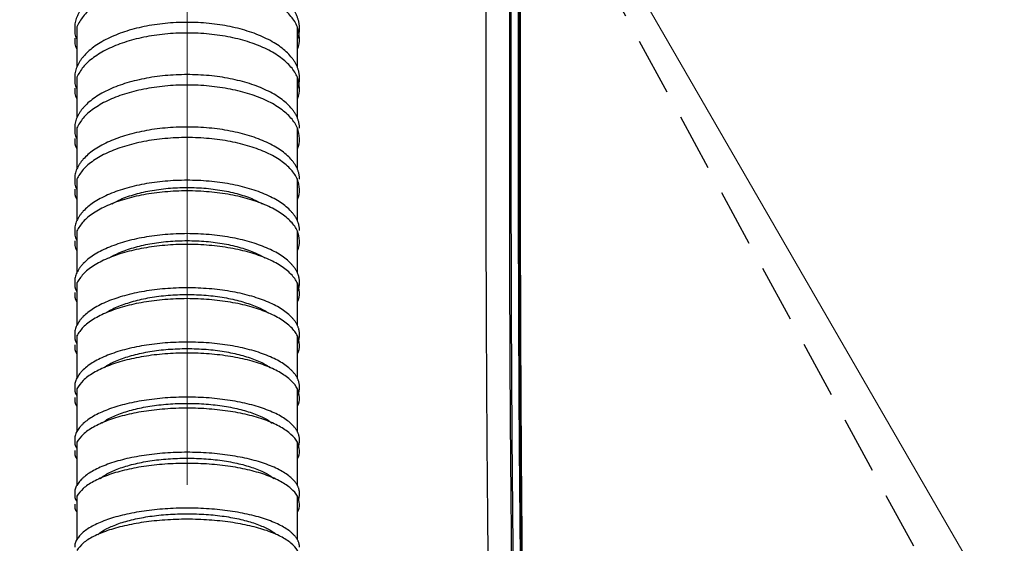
# Model space of a CAD drawing. Header units: millimetres. Extents: x 559 to 1365, y 424 to 1103.
# Tile 70 of 85: x 1161 to 1183, y 978 to 989. Entities that reach past the tile are written whole.
import ezdxf

# ---------------------------------------------------------------- set-up
doc = ezdxf.new("R2010")
doc.units = ezdxf.units.MM
for name, pattern in [('ACISOTGL', [3, 2, -1]), ('CENTERX2', [20.32, 12.7, -2.54, 2.54, -2.54]), ('HIDDEN', [1.905, 1.27, -0.635])]:
    doc.linetypes.add(name, pattern=pattern)
doc.layers.add('虚线层', color=7, linetype='HIDDEN', lineweight=25)

msp = doc.modelspace()

# ---------------------------------------------------------------- linework, layer by layer
at = {"color": 7, "linetype": 'CENTERX2', "lineweight": 18}
msp.add_line((1164.7511, 1072.808), (1164.7511, 915.1091), dxfattribs=at)
at = {"color": 7, "linetype": 'Continuous', "lineweight": 18}
msp.add_line((1164.7511, 1007.0564), (1204.6937, 937.8738), dxfattribs=at)
at = {"color": 7, "linetype": 'HIDDEN', "lineweight": 25}
msp.add_line((1164.7511, 1007.0564), (1190.2094, 960.1679), dxfattribs=at)
at = {"color": 7, "linetype": 'Continuous', "lineweight": 25}
for p, q in [((1162.3134, 988.969), (1162.3134, 988.6812)), ((1162.3134, 988.9557), (1162.3134, 988.0681)), ((1167.1887, 988.0681), (1167.1887, 988.9557)), ((1162.3134, 987.8564), (1162.3134, 987.5867)), ((1162.3134, 987.8437), (1162.3134, 986.9472)), ((1167.1887, 986.9472), (1167.1887, 987.8437)), ((1162.3134, 986.734), (1162.3134, 986.4824)), ((1162.3134, 986.7219), (1162.3134, 985.8166)), ((1167.1887, 985.8166), (1167.1887, 986.7219)), ((1162.3134, 985.6007), (1162.3134, 985.3659)), ((1162.3134, 985.5892), (1162.3134, 984.6741)), ((1167.1887, 984.6741), (1167.1887, 985.5892)), ((1162.3134, 984.4554), (1162.3134, 984.2403)), ((1162.3134, 984.4446), (1162.3134, 983.5227)), ((1167.1887, 983.5227), (1167.1887, 984.4446)), ((1162.3134, 983.3015), (1162.3134, 983.1032)), ((1162.3134, 983.2912), (1162.3134, 982.36)), ((1167.1887, 982.36), (1167.1887, 983.2912)), ((1162.3134, 982.1362), (1162.3134, 981.9578)), ((1162.3134, 982.1266), (1162.3134, 981.1892)), ((1167.1887, 981.1892), (1167.1887, 982.1266)), ((1162.3134, 980.963), (1162.3134, 980.8015)), ((1162.3134, 980.9539), (1162.3134, 980.0078)), ((1167.1887, 980.0078), (1167.1887, 980.9539)), ((1162.3134, 979.7792), (1162.3134, 979.6377)), ((1162.3134, 979.7708), (1162.3134, 978.8192)), ((1167.1887, 978.8192), (1167.1887, 979.7708)), ((1162.3134, 978.5883), (1162.3134, 978.4638)), ((1162.3134, 978.5804), (1162.3134, 977.6206)), ((1167.1887, 977.6206), (1167.1887, 978.5804))]:
    msp.add_line(p, q, dxfattribs=at)
at = {"color": 7, "linetype": 'Continuous', "lineweight": 18}
for radius, start, end in [(123.0653, 318, 222), (114.28, 316.394071, 223.605929)]:
    msp.add_arc((1164.7511, 946.3451), radius, start, end, dxfattribs=at)
at = {"color": 7, "linetype": 'Continuous', "lineweight": 25}
for points, knots in [([(1174.2729, 945.4283), (1174.2911, 945.7935), (1174.3274, 946.5257), (1174.2105, 947.6236), (1174.0344, 948.7129), (1173.7693, 950.1648), (1173.4898, 951.9896), (1173.1245, 954.9033), (1172.8022, 958.5461), (1172.4929, 963.826), (1172.2687, 970.0247), (1172.1513, 977.1393), (1172.1223, 983.7114), (1172.1202, 989.6778), (1172.1471, 995.0383), (1172.1774, 999.8354), (1172.1302, 1002.8657), (1172.1105, 1004.1301)], [0, 0, 0, 0, 0.0186261, 0.0373397, 0.0561586, 0.0749288, 0.1126187, 0.1503092, 0.2247024, 0.2991063, 0.420078, 0.5410675, 0.6620564, 0.7553142, 0.845408, 0.9355012, 1, 1, 1, 1]), ([(1173.5412, 945.5063), (1173.5607, 945.7979), (1173.5992, 946.3765), (1173.5215, 947.2383), (1173.3853, 948.1123), (1173.2248, 949.0079), (1173.0734, 949.8768), (1172.9064, 950.8872), (1172.7413, 951.9994), (1172.5731, 953.2903), (1172.4548, 954.322), (1172.3688, 955.1407), (1172.3104, 955.729), (1172.2539, 956.3304), (1172.1994, 956.9448), (1172.1469, 957.5722), (1172.0975, 958.1975), (1172.0326, 959.0698), (1171.9553, 960.2077), (1171.8583, 961.8274), (1171.7615, 963.7171), (1171.6689, 965.8958), (1171.589, 968.1998), (1171.524, 970.5454), (1171.4744, 972.8297), (1171.4369, 975.0461), (1171.4088, 977.2231), (1171.3885, 979.3944), (1171.3748, 981.567), (1171.3666, 983.7252), (1171.3631, 985.8511), (1171.3634, 987.7344), (1171.3653, 989.4448), (1171.3681, 991.0151), (1171.3719, 992.5741), (1171.3757, 994.092), (1171.38, 995.5858), (1171.3833, 997.0538), (1171.3841, 998.0218), (1171.3845, 998.4854)], [0, 0, 0, 0, 0.0164904, 0.0327165, 0.0487399, 0.0664969, 0.0841314, 0.0985891, 0.1243692, 0.1476663, 0.1721521, 0.1830464, 0.1941814, 0.2055574, 0.2171748, 0.2290339, 0.2411349, 0.2526175, 0.2784573, 0.3055755, 0.3442987, 0.3853679, 0.4287859, 0.4745552, 0.5179461, 0.5578839, 0.599799, 0.6409604, 0.6805695, 0.7225597, 0.7629004, 0.8006837, 0.8289699, 0.8595421, 0.8894078, 0.9170559, 0.9453052, 0.9738096, 1, 1, 1, 1]), ([(1171.8968, 998.4854), (1171.8893, 995.5364), (1171.8742, 989.6402), (1171.8757, 980.7984), (1171.9618, 973.2572), (1172.128, 967.017), (1172.337, 962.0783), (1172.6224, 957.7089), (1172.9879, 953.9142), (1173.3209, 951.4293), (1173.6099, 949.6882), (1173.7901, 948.672), (1173.9672, 947.635), (1174.0968, 946.5569), (1174.0537, 945.8233), (1174.0318, 945.4515)], [0, 0, 0, 0, 0.166461, 0.3328207, 0.4990832, 0.5921449, 0.6851739, 0.7780954, 0.8392717, 0.9003461, 0.9195772, 0.9389236, 0.9586025, 0.9790175, 1, 1, 1, 1]), ([(1171.9306, 998.4854), (1171.9236, 995.6319), (1171.9095, 989.8952), (1171.9083, 981.2507), (1171.9874, 973.7745), (1172.1456, 967.4928), (1172.3515, 962.4264), (1172.637, 957.9302), (1173.0076, 954.0126), (1173.3498, 951.4417), (1173.6489, 949.6412), (1173.8336, 948.6004), (1174.0089, 947.5588), (1174.1261, 946.5049), (1174.0829, 945.8007), (1174.0613, 945.4487)], [0, 0, 0, 0, 0.1610687, 0.3238139, 0.4879379, 0.5830742, 0.6784954, 0.7741323, 0.8373382, 0.900586, 0.9204713, 0.9403584, 0.9602459, 0.9801263, 1, 1, 1, 1]), ([(1174.2294, 945.4372), (1174.2294, 945.4372), (1174.2647, 945.8019), (1174.275, 946.5393), (1174.1674, 947.6381), (1173.8455, 949.5338), (1173.4197, 952.2414), (1173.0173, 955.7793), (1172.7161, 959.3288), (1172.5028, 962.8863), (1172.3548, 966.4467), (1172.2212, 970.9855), (1172.1203, 976.5028), (1172.0769, 982.9993), (1172.08, 990.3269), (1172.0926, 995.4889), (1172.0999, 998.4854)], [0, 0, 0, 0, 0.0000002, 0.0206774, 0.0414604, 0.0622429, 0.129173, 0.1961305, 0.2631413, 0.3301943, 0.3972494, 0.4642445, 0.5864548, 0.7086712, 0.8308872, 1, 1, 1, 1]), ([(1172.1123, 998.4856), (1172.1044, 995.0567), (1172.0885, 988.1988), (1172.1005, 978.7057), (1172.2193, 971.4553), (1172.3667, 966.4473), (1172.5143, 962.8871), (1172.7271, 959.3298), (1173.028, 955.7806), (1173.4293, 952.2431), (1173.8577, 949.535), (1174.1762, 947.6395), (1174.2953, 946.5389), (1174.2602, 945.8035), (1174.2428, 945.4367)], [0, 0, 0, 0, 0.1935175, 0.3870311, 0.535746, 0.602735, 0.6697842, 0.7368312, 0.8038358, 0.8707869, 0.9377105, 0.9585088, 0.9793073, 1, 1, 1, 1]), ([(1167.2367, 988.9285), (1167.2365, 988.939), (1167.2362, 988.9598), (1167.234, 988.9911), (1167.2303, 989.0221), (1167.2251, 989.0531), (1167.2185, 989.0839), (1167.2103, 989.1145), (1167.2007, 989.145), (1167.1897, 989.1754), (1167.1771, 989.2056), (1167.163, 989.2356), (1167.1475, 989.2655), (1167.1305, 989.2953), (1167.112, 989.3249), (1167.092, 989.3544), (1167.0706, 989.3837), (1167.025, 989.4417), (1166.9468, 989.5262), (1166.8215, 989.6327), (1166.676, 989.7323), (1166.4572, 989.8549), (1166.1414, 989.9875), (1165.7084, 990.1046), (1165.2394, 990.1778), (1164.7511, 990.2016), (1164.2627, 990.1778), (1163.7938, 990.1046), (1163.3608, 989.9875), (1163.045, 989.8548), (1162.8261, 989.7322), (1162.6806, 989.6326), (1162.5554, 989.5261), (1162.4684, 989.4322), (1162.4095, 989.3546), (1162.371, 989.2955), (1162.3384, 989.2358), (1162.3118, 989.1755), (1162.291, 989.1146), (1162.2763, 989.0531), (1162.2671, 988.991), (1162.266, 988.9494), (1162.2655, 988.9285)], [0, 0, 0, 0, 0.0079011, 0.01576901, 0.02360839, 0.03142395, 0.03922048, 0.04700277, 0.05477569, 0.0625441, 0.07031289, 0.07808694, 0.08587113, 0.09367032, 0.10148933, 0.10933294, 0.11720589, 0.12511285, 0.15653337, 0.18764694, 0.21875894, 0.25017792, 0.31259402, 0.37509108, 0.43750575, 0.50000418, 0.56250384, 0.62491802, 0.68737071, 0.74983149, 0.78125087, 0.81236512, 0.84347909, 0.87489628, 0.89067277, 0.90633238, 0.92191329, 0.93745434, 0.95299467, 0.96857337, 0.98422915, 1, 1, 1, 1]), ([(1167.2367, 988.7094), (1167.2276, 988.7915), (1167.2093, 988.9558), (1167.0619, 989.1926), (1166.8337, 989.411), (1166.5238, 989.6026), (1166.1465, 989.7603), (1165.7141, 989.8779), (1165.2427, 989.9505), (1164.7511, 989.9758), (1164.2594, 989.9505), (1163.788, 989.8779), (1163.3558, 989.7603), (1162.978, 989.6026), (1162.6699, 989.4109), (1162.4353, 989.1934), (1162.3541, 989.0347), (1162.3137, 988.9556)], [0, 0, 0, 0, 0.0664989, 0.1329906, 0.1994851, 0.2659775, 0.3324467, 0.3991282, 0.4662066, 0.5334509, 0.6006953, 0.6677737, 0.7344552, 0.8009243, 0.8674168, 0.9339112, 1, 1, 1, 1]), ([(1167.2367, 987.8271), (1167.2365, 987.8373), (1167.2362, 987.8576), (1167.234, 987.8879), (1167.2303, 987.9182), (1167.2251, 987.9482), (1167.2185, 987.9782), (1167.2103, 988.008), (1167.2007, 988.0376), (1167.1897, 988.0671), (1167.1771, 988.0965), (1167.163, 988.1257), (1167.1475, 988.1548), (1167.1305, 988.1837), (1167.112, 988.2125), (1167.092, 988.2411), (1167.0706, 988.2696), (1167.025, 988.3261), (1166.9468, 988.4082), (1166.8215, 988.5118), (1166.676, 988.6086), (1166.4572, 988.7278), (1166.1414, 988.8568), (1165.7084, 988.9706), (1165.2394, 989.0418), (1164.7511, 989.0648), (1164.2627, 989.0417), (1163.7938, 988.9706), (1163.3608, 988.8568), (1163.045, 988.7277), (1162.8261, 988.6085), (1162.6806, 988.5117), (1162.5554, 988.4082), (1162.4684, 988.3169), (1162.4095, 988.2414), (1162.371, 988.1839), (1162.3384, 988.1259), (1162.3118, 988.0672), (1162.291, 988.008), (1162.2763, 987.9482), (1162.2671, 987.8878), (1162.266, 987.8474), (1162.2655, 987.8271)], [0, 0, 0, 0, 0.00790115, 0.01576909, 0.02360849, 0.03142407, 0.0392206, 0.04700289, 0.0547758, 0.0625442, 0.07031298, 0.07808701, 0.08587119, 0.09367036, 0.10148935, 0.10933295, 0.11720589, 0.12511285, 0.15653348, 0.18764709, 0.21875903, 0.25017793, 0.31259342, 0.37509108, 0.43750511, 0.50000417, 0.56250466, 0.62491802, 0.68737071, 0.74983149, 0.78125092, 0.81236521, 0.84347917, 0.87489628, 0.89067275, 0.90633233, 0.92191321, 0.93745422, 0.95299453, 0.96857324, 0.98422906, 1, 1, 1, 1]), ([(1162.2655, 988.9288), (1162.2658, 988.8452), (1162.266, 988.7611), (1162.3134, 988.6817), (1162.3137, 988.6812)], [0, 0, 0, 0, 0.9937289, 1, 1, 1, 1]), ([(1167.1884, 988.6812), (1167.1887, 988.6817), (1167.2361, 988.7611), (1167.2364, 988.8452), (1167.2367, 988.9288)], [0, 0, 0, 0, 0.0062711, 1, 1, 1, 1]), ([(1162.2655, 988.7094), (1162.2658, 988.6263), (1162.266, 988.5426), (1162.3134, 988.4637), (1162.3137, 988.4632)], [0, 0, 0, 0, 0.9938188, 1, 1, 1, 1]), ([(1167.2367, 987.6058), (1167.2276, 987.6851), (1167.2093, 987.8438), (1167.0619, 988.0727), (1166.8337, 988.2838), (1166.5238, 988.469), (1166.1465, 988.6213), (1165.7141, 988.735), (1165.2427, 988.8052), (1164.7511, 988.8296), (1164.2594, 988.8052), (1163.788, 988.735), (1163.3558, 988.6213), (1162.978, 988.469), (1162.6699, 988.2837), (1162.4353, 988.0735), (1162.3541, 987.9201), (1162.3137, 987.8437)], [0, 0, 0, 0, 0.0664989, 0.1329906, 0.1994851, 0.2659775, 0.3324467, 0.3991282, 0.4662066, 0.5334509, 0.6006953, 0.6677737, 0.7344552, 0.8009243, 0.8674168, 0.9339112, 1, 1, 1, 1]), ([(1167.1884, 988.4632), (1167.1887, 988.4637), (1167.2361, 988.5426), (1167.2364, 988.6263), (1167.2367, 988.7094)], [0, 0, 0, 0, 0.0061812, 1, 1, 1, 1]), ([(1167.2367, 986.7145), (1167.2365, 986.7243), (1167.2362, 986.7439), (1167.234, 986.7732), (1167.2303, 986.8024), (1167.2251, 986.8314), (1167.2185, 986.8603), (1167.2103, 986.8891), (1167.2007, 986.9177), (1167.1897, 986.9462), (1167.1771, 986.9745), (1167.163, 987.0027), (1167.1475, 987.0308), (1167.1305, 987.0587), (1167.112, 987.0865), (1167.092, 987.1142), (1167.0706, 987.1417), (1167.025, 987.1961), (1166.9468, 987.2754), (1166.8216, 987.3753), (1166.676, 987.4688), (1166.4571, 987.5839), (1166.1414, 987.7085), (1165.7084, 987.8184), (1165.2394, 987.8871), (1164.7511, 987.9094), (1164.2628, 987.8871), (1163.7937, 987.8184), (1163.3607, 987.7085), (1163.045, 987.584), (1162.8262, 987.469), (1162.6806, 987.3755), (1162.5554, 987.2755), (1162.4685, 987.1873), (1162.4095, 987.1144), (1162.371, 987.0589), (1162.3384, 987.0029), (1162.3118, 986.9463), (1162.291, 986.8891), (1162.2763, 986.8314), (1162.2671, 986.7731), (1162.266, 986.7341), (1162.2655, 986.7145)], [0, 0, 0, 0, 0.0079016, 0.0157699, 0.0236096, 0.0314253, 0.039222, 0.0470043, 0.0547771, 0.0625454, 0.0703141, 0.0780879, 0.0858719, 0.0936709, 0.1014897, 0.1093332, 0.117206, 0.1251129, 0.1565223, 0.1876338, 0.2187506, 0.2501777, 0.3126283, 0.3750912, 0.4374934, 0.500005, 0.5624946, 0.6249181, 0.6874063, 0.7498312, 0.7812425, 0.8123518, 0.843468, 0.8748963, 0.8906729, 0.9063328, 0.921914, 0.9374552, 0.9529956, 0.9685742, 0.9842297, 1, 1, 1, 1]), ([(1162.2655, 987.8274), (1162.2658, 987.7461), (1162.266, 987.6643), (1162.3134, 987.5872), (1162.3137, 987.5867)], [0, 0, 0, 0, 0.9937712, 1, 1, 1, 1]), ([(1167.1884, 987.5867), (1167.1887, 987.5872), (1167.2361, 987.6643), (1167.2364, 987.7461), (1167.2367, 987.8274)], [0, 0, 0, 0, 0.0062288, 1, 1, 1, 1]), ([(1162.2655, 987.6058), (1162.2658, 987.5254), (1162.266, 987.4446), (1162.3134, 987.3683), (1162.3137, 987.3678)], [0, 0, 0, 0, 0.9938679, 1, 1, 1, 1]), ([(1167.2367, 986.4909), (1167.2276, 986.568), (1167.2093, 986.722), (1167.0619, 986.9442), (1166.8337, 987.1491), (1166.5238, 987.3289), (1166.1465, 987.4768), (1165.7141, 987.5871), (1165.2427, 987.6553), (1164.7511, 987.679), (1164.2594, 987.6553), (1163.788, 987.5871), (1163.3558, 987.4767), (1162.978, 987.3289), (1162.6699, 987.149), (1162.4353, 986.945), (1162.3541, 986.7961), (1162.3137, 986.7219)], [0, 0, 0, 0, 0.0664989, 0.13299063, 0.19948509, 0.26597752, 0.33244668, 0.39912818, 0.46620661, 0.53345093, 0.60069525, 0.66777368, 0.73445518, 0.80092434, 0.86741677, 0.93391124, 1, 1, 1, 1]), ([(1167.1884, 987.3678), (1167.1887, 987.3683), (1167.2361, 987.4446), (1167.2364, 987.5254), (1167.2367, 987.6058)], [0, 0, 0, 0, 0.0061321, 1, 1, 1, 1]), ([(1167.2367, 985.5909), (1167.2365, 985.6005), (1167.2362, 985.6195), (1167.234, 985.6479), (1167.2303, 985.6762), (1167.2251, 985.7044), (1167.2185, 985.7324), (1167.2103, 985.7603), (1167.2007, 985.788), (1167.1897, 985.8157), (1167.1771, 985.8432), (1167.163, 985.8705), (1167.1475, 985.8977), (1167.1305, 985.9248), (1167.112, 985.9518), (1167.092, 985.9786), (1167.0706, 986.0053), (1167.025, 986.0581), (1166.9468, 986.135), (1166.8216, 986.2319), (1166.676, 986.3225), (1166.4571, 986.4341), (1166.1414, 986.555), (1165.7084, 986.6616), (1165.2394, 986.7282), (1164.7511, 986.7498), (1164.2628, 986.7282), (1163.7937, 986.6615), (1163.3607, 986.555), (1163.045, 986.4342), (1162.8262, 986.3227), (1162.6806, 986.232), (1162.5554, 986.135), (1162.4685, 986.0495), (1162.4095, 985.9788), (1162.371, 985.925), (1162.3384, 985.8707), (1162.3118, 985.8158), (1162.291, 985.7603), (1162.2763, 985.7043), (1162.2671, 985.6478), (1162.266, 985.6099), (1162.2655, 985.5909)], [0, 0, 0, 0, 0.0079017, 0.01577, 0.0236097, 0.0314255, 0.0392221, 0.0470044, 0.0547773, 0.0625456, 0.0703142, 0.078088, 0.085872, 0.0936709, 0.1014897, 0.1093332, 0.117206, 0.1251129, 0.1565223, 0.1876337, 0.2187506, 0.2501777, 0.3126283, 0.3750912, 0.4374926, 0.500005, 0.5624952, 0.6249181, 0.6874068, 0.7498312, 0.7812424, 0.8123517, 0.8434679, 0.8748963, 0.8906729, 0.9063327, 0.9219139, 0.9374551, 0.9529955, 0.9685741, 0.9842296, 1, 1, 1, 1]), ([(1162.2655, 986.7148), (1162.2658, 986.6363), (1162.266, 986.5573), (1162.3134, 986.4828), (1162.3137, 986.4824)], [0, 0, 0, 0, 0.9937219, 1, 1, 1, 1]), ([(1162.2655, 986.4909), (1162.2658, 986.4129), (1162.266, 986.3344), (1162.3134, 986.2604), (1162.3137, 986.2599)], [0, 0, 0, 0, 0.99382576, 1, 1, 1, 1]), ([(1167.2367, 985.3653), (1167.2276, 985.4399), (1167.2093, 985.5893), (1167.0619, 985.8047), (1166.8337, 986.0035), (1166.5238, 986.1777), (1166.1465, 986.3211), (1165.7141, 986.4281), (1165.2427, 986.4942), (1164.7511, 986.5172), (1164.2594, 986.4942), (1163.788, 986.4281), (1163.3558, 986.3211), (1162.978, 986.1777), (1162.6699, 986.0034), (1162.4353, 985.8055), (1162.3541, 985.6612), (1162.3137, 985.5892)], [0, 0, 0, 0, 0.0664989, 0.1329906, 0.1994851, 0.2659775, 0.3324467, 0.3991282, 0.4662066, 0.5334509, 0.6006952, 0.6677737, 0.7344552, 0.8009243, 0.8674168, 0.9339112, 1, 1, 1, 1]), ([(1167.1884, 986.2599), (1167.1887, 986.2604), (1167.2361, 986.3344), (1167.2364, 986.4129), (1167.2367, 986.4909)], [0, 0, 0, 0, 0.00617424, 1, 1, 1, 1]), ([(1162.2655, 985.5912), (1162.2658, 985.5151), (1162.266, 985.4386), (1162.3134, 985.3663), (1162.3137, 985.3659)], [0, 0, 0, 0, 0.9937642, 1, 1, 1, 1]), ([(1167.2367, 984.4569), (1167.2365, 984.466), (1167.2362, 984.4843), (1167.234, 984.5117), (1167.2303, 984.5389), (1167.2251, 984.566), (1167.2185, 984.593), (1167.2103, 984.6198), (1167.2007, 984.6465), (1167.1897, 984.6731), (1167.1771, 984.6996), (1167.163, 984.7259), (1167.1475, 984.7521), (1167.1305, 984.7782), (1167.112, 984.8041), (1167.092, 984.8299), (1167.0706, 984.8556), (1167.025, 984.9064), (1166.9468, 984.9805), (1166.8215, 985.0738), (1166.676, 985.161), (1166.4572, 985.2684), (1166.1414, 985.3846), (1165.7084, 985.4871), (1165.2394, 985.5513), (1164.7511, 985.5721), (1164.2627, 985.5512), (1163.7938, 985.4872), (1163.3608, 985.3846), (1163.045, 985.2683), (1162.8261, 985.1609), (1162.6806, 985.0737), (1162.5554, 984.9804), (1162.4684, 984.8981), (1162.4095, 984.8301), (1162.371, 984.7784), (1162.3384, 984.726), (1162.3118, 984.6732), (1162.291, 984.6199), (1162.2763, 984.566), (1162.2671, 984.5116), (1162.266, 984.4752), (1162.2655, 984.4569)], [0, 0, 0, 0, 0.00790129, 0.01576934, 0.02360882, 0.03142444, 0.03922099, 0.04700328, 0.05477617, 0.06254453, 0.07031325, 0.07808724, 0.08587135, 0.09367047, 0.10148942, 0.10933298, 0.11720591, 0.12511286, 0.15653384, 0.18764754, 0.21875931, 0.25017795, 0.31259155, 0.37509109, 0.43750312, 0.50000415, 0.56250724, 0.62491801, 0.6873707, 0.74983148, 0.7812511, 0.81236548, 0.84347942, 0.87489626, 0.89067271, 0.90633219, 0.92191294, 0.93745383, 0.95299407, 0.9685728, 0.98422877, 1, 1, 1, 1]), ([(1163.0855, 985.0408), (1163.1361, 985.0703), (1163.2714, 985.1489), (1163.5583, 985.2492), (1163.9253, 985.3387), (1164.3293, 985.3933), (1164.7511, 985.4114), (1165.1728, 985.3933), (1165.5768, 985.3387), (1165.9438, 985.2492), (1166.2308, 985.1489), (1166.366, 985.0703), (1166.4167, 985.0408)], [0, 0, 0, 0, 0.06481632, 0.17305779, 0.28126527, 0.39008126, 0.5, 0.60991874, 0.71873473, 0.82694221, 0.93518368, 1, 1, 1, 1]), ([(1162.2655, 985.3653), (1162.2658, 985.2896), (1162.266, 985.2135), (1162.3134, 985.1417), (1162.3137, 985.1413)], [0, 0, 0, 0, 0.9937836, 1, 1, 1, 1]), ([(1167.2367, 984.2291), (1167.2276, 984.301), (1167.2093, 984.4447), (1167.0619, 984.6519), (1166.8337, 984.8431), (1166.5238, 985.0107), (1166.1465, 985.1487), (1165.7141, 985.2516), (1165.2427, 985.3152), (1164.7511, 985.3373), (1164.2594, 985.3152), (1163.788, 985.2516), (1163.3558, 985.1487), (1162.978, 985.0108), (1162.6699, 984.843), (1162.4353, 984.6527), (1162.3541, 984.5138), (1162.3137, 984.4445)], [0, 0, 0, 0, 0.0664989, 0.1329906, 0.1994851, 0.2659775, 0.3324467, 0.3991282, 0.4662066, 0.5334509, 0.6006953, 0.6677737, 0.7344552, 0.8009243, 0.8674168, 0.9339112, 1, 1, 1, 1]), ([(1167.1884, 985.1413), (1167.1887, 985.1417), (1167.2361, 985.2135), (1167.2364, 985.2896), (1167.2367, 985.3653)], [0, 0, 0, 0, 0.00621639, 1, 1, 1, 1]), ([(1162.2655, 984.4572), (1162.2658, 984.3839), (1162.266, 984.3102), (1162.3134, 984.2407), (1162.3137, 984.2403)], [0, 0, 0, 0, 0.99371495, 1, 1, 1, 1]), ([(1167.2367, 983.3126), (1167.2365, 983.3215), (1167.2362, 983.3392), (1167.234, 983.3656), (1167.2303, 983.392), (1167.2251, 983.4182), (1167.2185, 983.4443), (1167.2103, 983.4702), (1167.2007, 983.4961), (1167.1897, 983.5218), (1167.1771, 983.5474), (1167.163, 983.5728), (1167.1475, 983.5982), (1167.1305, 983.6234), (1167.112, 983.6484), (1167.092, 983.6734), (1167.0706, 983.6982), (1167.025, 983.7474), (1166.9468, 983.819), (1166.8215, 983.9092), (1166.676, 983.9936), (1166.4572, 984.0974), (1166.1414, 984.2098), (1165.7084, 984.309), (1165.2394, 984.371), (1164.7511, 984.3911), (1164.2627, 984.371), (1163.7938, 984.309), (1163.3608, 984.2098), (1163.045, 984.0973), (1162.8261, 983.9935), (1162.6806, 983.9091), (1162.5554, 983.8189), (1162.4684, 983.7394), (1162.4095, 983.6736), (1162.371, 983.6235), (1162.3384, 983.5729), (1162.3118, 983.5218), (1162.291, 983.4702), (1162.2763, 983.4181), (1162.2671, 983.3655), (1162.266, 983.3303), (1162.2655, 983.3126)], [0, 0, 0, 0, 0.0079013, 0.0157694, 0.0236089, 0.0314246, 0.0392211, 0.0470034, 0.0547763, 0.0625446, 0.0703133, 0.0780873, 0.0858714, 0.0936705, 0.1014894, 0.109333, 0.1172059, 0.1251129, 0.1565339, 0.1876477, 0.2187594, 0.250178, 0.312591, 0.3750911, 0.4375025, 0.5000041, 0.562508, 0.624918, 0.6873707, 0.7498315, 0.7812511, 0.8123656, 0.8434795, 0.8748963, 0.8906727, 0.9063321, 0.9219129, 0.9374537, 0.9529939, 0.9685727, 0.9842287, 1, 1, 1, 1]), ([(1162.2655, 984.2291), (1162.2658, 984.1564), (1162.266, 984.0832), (1162.3134, 984.0141), (1162.3137, 984.0137)], [0, 0, 0, 0, 0.99383277, 1, 1, 1, 1]), ([(1167.2367, 983.0829), (1167.2276, 983.1523), (1167.2093, 983.2913), (1167.0619, 983.4916), (1166.8337, 983.6765), (1166.5238, 983.8385), (1166.1465, 983.9719), (1165.7141, 984.0714), (1165.2427, 984.1329), (1164.7511, 984.1543), (1164.2594, 984.1329), (1163.788, 984.0715), (1163.3558, 983.9719), (1162.978, 983.8386), (1162.6699, 983.6764), (1162.4353, 983.4924), (1162.3541, 983.3581), (1162.3137, 983.2912)], [0, 0, 0, 0, 0.0664989, 0.1329906, 0.1994851, 0.2659775, 0.3324467, 0.3991282, 0.4662066, 0.5334509, 0.6006953, 0.6677737, 0.7344552, 0.8009244, 0.8674168, 0.9339113, 1, 1, 1, 1]), ([(1163.0295, 983.8479), (1163.0977, 983.8866), (1163.2498, 983.9732), (1163.5577, 984.0791), (1163.9255, 984.1654), (1164.3293, 984.2183), (1164.7511, 984.2357), (1165.1728, 984.2183), (1165.5767, 984.1654), (1165.9444, 984.0791), (1166.2523, 983.9732), (1166.4045, 983.8866), (1166.4726, 983.8479)], [0, 0, 0, 0, 0.0839312, 0.1874183, 0.2908729, 0.3949093, 0.5, 0.6050907, 0.7091271, 0.8125817, 0.9160688, 1, 1, 1, 1]), ([(1167.1884, 984.0137), (1167.1887, 984.0141), (1167.2361, 984.0832), (1167.2364, 984.1564), (1167.2367, 984.2291)], [0, 0, 0, 0, 0.0061672, 1, 1, 1, 1]), ([(1162.2655, 983.3129), (1162.2658, 983.2421), (1162.266, 983.1708), (1162.3134, 983.1036), (1162.3137, 983.1032)], [0, 0, 0, 0, 0.9937572, 1, 1, 1, 1]), ([(1167.1884, 983.1032), (1167.1887, 983.1036), (1167.2361, 983.1708), (1167.2364, 983.2421), (1167.2367, 983.3129)], [0, 0, 0, 0, 0.0062428, 1, 1, 1, 1]), ([(1167.2367, 982.1586), (1167.2365, 982.167), (1167.2362, 982.184), (1167.234, 982.2094), (1167.2303, 982.2346), (1167.2251, 982.2598), (1167.2185, 982.2848), (1167.2103, 982.3097), (1167.2007, 982.3344), (1167.1897, 982.3591), (1167.1771, 982.3836), (1167.163, 982.408), (1167.1475, 982.4323), (1167.1305, 982.4565), (1167.112, 982.4806), (1167.092, 982.5045), (1167.0706, 982.5283), (1167.025, 982.5754), (1166.9468, 982.6441), (1166.8215, 982.7306), (1166.676, 982.8115), (1166.4572, 982.911), (1166.1415, 983.0188), (1165.7085, 983.1139), (1165.2394, 983.1734), (1164.7511, 983.1926), (1164.2627, 983.1733), (1163.7938, 983.1139), (1163.3608, 983.0188), (1163.045, 982.9109), (1162.8261, 982.8114), (1162.6806, 982.7305), (1162.5554, 982.644), (1162.4684, 982.5677), (1162.4095, 982.5047), (1162.371, 982.4567), (1162.3384, 982.4082), (1162.3118, 982.3592), (1162.291, 982.3097), (1162.2763, 982.2597), (1162.2671, 982.2093), (1162.266, 982.1755), (1162.2655, 982.1586)], [0, 0, 0, 0, 0.0079014, 0.0157695, 0.023609, 0.0314247, 0.0392212, 0.0470035, 0.0547764, 0.0625447, 0.0703134, 0.0780874, 0.0858715, 0.0936705, 0.1014895, 0.109333, 0.1172059, 0.1251129, 0.1565341, 0.1876478, 0.2187595, 0.250178, 0.3125904, 0.3750911, 0.4375019, 0.5000041, 0.5625088, 0.624918, 0.6873707, 0.7498315, 0.7812512, 0.8123656, 0.8434796, 0.8748963, 0.8906727, 0.9063321, 0.9219128, 0.9374536, 0.9529938, 0.9685725, 0.9842286, 1, 1, 1, 1]), ([(1162.2655, 983.0829), (1162.2658, 983.0125), (1162.266, 982.9418), (1162.3134, 982.875), (1162.3137, 982.8746)], [0, 0, 0, 0, 0.9937907, 1, 1, 1, 1]), ([(1162.9615, 982.6325), (1162.9675, 982.6372), (1163.0378, 982.6928), (1163.2382, 982.7826), (1163.5553, 982.8941), (1163.9261, 982.976), (1164.3291, 983.027), (1164.7511, 983.0436), (1165.173, 983.027), (1165.576, 982.976), (1165.9468, 982.8941), (1166.2639, 982.7826), (1166.4644, 982.6928), (1166.5346, 982.6372), (1166.5406, 982.6325)], [0, 0, 0, 0, 0.0090417, 0.1068715, 0.2046527, 0.3024033, 0.4007035, 0.5, 0.5992965, 0.6975967, 0.7953473, 0.8931285, 0.9909583, 1, 1, 1, 1]), ([(1167.1884, 982.8746), (1167.1887, 982.875), (1167.2361, 982.9418), (1167.2364, 983.0125), (1167.2367, 983.0829)], [0, 0, 0, 0, 0.0062093, 1, 1, 1, 1]), ([(1167.2367, 981.9269), (1167.2276, 981.9935), (1167.2093, 982.1266), (1167.0619, 982.3187), (1166.8337, 982.4958), (1166.5238, 982.6512), (1166.1465, 982.779), (1165.7141, 982.8744), (1165.2427, 982.9333), (1164.7511, 982.9538), (1164.2594, 982.9333), (1163.788, 982.8744), (1163.3558, 982.779), (1162.978, 982.6512), (1162.6699, 982.4957), (1162.4353, 982.3194), (1162.3541, 982.1907), (1162.3137, 982.1265)], [0, 0, 0, 0, 0.0664989, 0.1329906, 0.1994851, 0.2659775, 0.3324467, 0.3991282, 0.4662066, 0.5334509, 0.6006953, 0.6677737, 0.7344552, 0.8009243, 0.8674168, 0.9339112, 1, 1, 1, 1]), ([(1162.2655, 982.1589), (1162.2658, 982.091), (1162.2661, 982.0226), (1162.3134, 981.9581), (1162.3137, 981.9577)], [0, 0, 0, 0, 0.9937075, 1, 1, 1, 1]), ([(1167.1884, 981.9577), (1167.1887, 981.9581), (1167.2361, 982.0226), (1167.2364, 982.091), (1167.2367, 982.1589)], [0, 0, 0, 0, 0.0062925, 1, 1, 1, 1]), ([(1167.2367, 980.995), (1167.2365, 981.0032), (1167.2362, 981.0196), (1167.234, 981.044), (1167.2303, 981.0684), (1167.2251, 981.0926), (1167.2185, 981.1167), (1167.2103, 981.1407), (1167.2007, 981.1646), (1167.1897, 981.1883), (1167.1771, 981.212), (1167.163, 981.2355), (1167.1475, 981.2589), (1167.1305, 981.2822), (1167.112, 981.3054), (1167.092, 981.3285), (1167.0706, 981.3514), (1167.025, 981.3969), (1166.9468, 981.463), (1166.8215, 981.5464), (1166.676, 981.6244), (1166.4572, 981.7203), (1166.1415, 981.8242), (1165.7085, 981.9159), (1165.2394, 981.9732), (1164.7511, 981.9918), (1164.2627, 981.9732), (1163.7938, 981.9159), (1163.3608, 981.8242), (1163.045, 981.7202), (1162.8261, 981.6243), (1162.6806, 981.5463), (1162.5554, 981.463), (1162.4684, 981.3895), (1162.4095, 981.3287), (1162.371, 981.2824), (1162.3384, 981.2356), (1162.3118, 981.1884), (1162.291, 981.1407), (1162.2763, 981.0926), (1162.2671, 981.044), (1162.266, 981.0114), (1162.2655, 980.995)], [0, 0, 0, 0, 0.0079014, 0.0157696, 0.0236091, 0.0314248, 0.0392213, 0.0470036, 0.0547765, 0.0625448, 0.0703135, 0.0780874, 0.0858715, 0.0936706, 0.1014895, 0.109333, 0.1172059, 0.1251129, 0.1565342, 0.187648, 0.2187596, 0.250178, 0.3125899, 0.3750911, 0.4375013, 0.5000041, 0.5625096, 0.624918, 0.6873707, 0.7498315, 0.7812513, 0.8123657, 0.8434796, 0.8748963, 0.8906727, 0.9063321, 0.9219127, 0.9374535, 0.9529937, 0.9685724, 0.9842285, 1, 1, 1, 1]), ([(1162.2655, 981.9269), (1162.2658, 981.8595), (1162.266, 981.7916), (1162.3134, 981.7276), (1162.3137, 981.7272)], [0, 0, 0, 0, 0.99383977, 1, 1, 1, 1]), ([(1167.1884, 981.7272), (1167.1887, 981.7276), (1167.2361, 981.7916), (1167.2364, 981.8595), (1167.2367, 981.9269)], [0, 0, 0, 0, 0.0061602, 1, 1, 1, 1]), ([(1167.2367, 980.7615), (1167.2276, 980.8257), (1167.2093, 980.954), (1167.0619, 981.1391), (1166.8337, 981.3098), (1166.5238, 981.4594), (1166.1465, 981.5826), (1165.7141, 981.6745), (1165.2427, 981.7313), (1164.7511, 981.7511), (1164.2594, 981.7313), (1163.788, 981.6745), (1163.3558, 981.5826), (1162.978, 981.4595), (1162.6699, 981.3097), (1162.4353, 981.1397), (1162.3541, 981.0157), (1162.3137, 980.9539)], [0, 0, 0, 0, 0.0664989, 0.1329906, 0.1994851, 0.2659775, 0.3324467, 0.3991282, 0.4662066, 0.5334509, 0.6006952, 0.6677737, 0.7344552, 0.8009243, 0.8674168, 0.9339112, 1, 1, 1, 1]), ([(1162.9221, 981.4224), (1162.9406, 981.4369), (1163.022, 981.5008), (1163.2369, 981.5969), (1163.5557, 981.704), (1163.926, 981.783), (1164.3291, 981.8321), (1164.7511, 981.8482), (1165.173, 981.8321), (1165.5761, 981.783), (1165.9465, 981.704), (1166.2653, 981.5969), (1166.4802, 981.5008), (1166.5616, 981.4369), (1166.5801, 981.4224)], [0, 0, 0, 0, 0.02768133, 0.1217969, 0.21586582, 0.30990521, 0.40447342, 0.5, 0.59552658, 0.69009479, 0.78413418, 0.8782031, 0.97231867, 1, 1, 1, 1]), ([(1162.2655, 980.9953), (1162.2658, 980.9299), (1162.266, 980.864), (1162.3134, 980.8019), (1162.3137, 980.8015)], [0, 0, 0, 0, 0.9937502, 1, 1, 1, 1]), ([(1167.1884, 980.8015), (1167.1887, 980.8019), (1167.2361, 980.864), (1167.2364, 980.9299), (1167.2367, 980.9953)], [0, 0, 0, 0, 0.0062498, 1, 1, 1, 1]), ([(1167.2367, 979.8225), (1167.2365, 979.8303), (1167.2362, 979.8459), (1167.234, 979.8692), (1167.2303, 979.8925), (1167.2251, 979.9156), (1167.2185, 979.9386), (1167.2103, 979.9615), (1167.2007, 979.9843), (1167.1897, 980.007), (1167.1771, 980.0296), (1167.163, 980.0521), (1167.1475, 980.0744), (1167.1305, 980.0967), (1167.112, 980.1188), (1167.092, 980.1408), (1167.0706, 980.1627), (1167.025, 980.2061), (1166.9468, 980.2693), (1166.8215, 980.3489), (1166.676, 980.4233), (1166.4572, 980.5149), (1166.1415, 980.6141), (1165.7085, 980.7016), (1165.2394, 980.7563), (1164.7511, 980.7741), (1164.2627, 980.7563), (1163.7938, 980.7016), (1163.3608, 980.6141), (1163.045, 980.5148), (1162.8261, 980.4232), (1162.6806, 980.3488), (1162.5554, 980.2692), (1162.4684, 980.199), (1162.4095, 980.141), (1162.371, 980.0968), (1162.3384, 980.0522), (1162.3118, 980.0071), (1162.291, 979.9616), (1162.2763, 979.9156), (1162.2671, 979.8692), (1162.266, 979.8381), (1162.2655, 979.8225)], [0, 0, 0, 0, 0.0079015, 0.0157696, 0.0236092, 0.0314249, 0.0392215, 0.0470038, 0.0547766, 0.0625449, 0.0703136, 0.0780875, 0.0858716, 0.0936706, 0.1014895, 0.109333, 0.1172059, 0.1251129, 0.1565343, 0.1876481, 0.2187597, 0.250178, 0.3125893, 0.3750911, 0.4375007, 0.5000041, 0.5625104, 0.624918, 0.6873707, 0.7498315, 0.7812513, 0.8123658, 0.8434797, 0.8748962, 0.8906727, 0.906332, 0.9219126, 0.9374534, 0.9529935, 0.9685723, 0.9842284, 1, 1, 1, 1]), ([(1162.2655, 980.7615), (1162.2658, 980.6966), (1162.266, 980.6312), (1162.3134, 980.5695), (1162.3137, 980.5692)], [0, 0, 0, 0, 0.993797, 1, 1, 1, 1]), ([(1162.8721, 980.1947), (1162.906, 980.2208), (1163.0015, 980.2943), (1163.2357, 980.3973), (1163.556, 980.4992), (1163.926, 980.5748), (1164.3292, 980.6216), (1164.7511, 980.6369), (1165.173, 980.6216), (1165.5762, 980.5748), (1165.9462, 980.4992), (1166.2664, 980.3973), (1166.5006, 980.2943), (1166.5962, 980.2208), (1166.63, 980.1947)], [0, 0, 0, 0, 0.0493421, 0.1391415, 0.2288964, 0.3186231, 0.4088543, 0.5, 0.5911457, 0.6813769, 0.7711036, 0.8608585, 0.9506579, 1, 1, 1, 1]), ([(1167.1884, 980.5692), (1167.1887, 980.5695), (1167.2361, 980.6312), (1167.2364, 980.6966), (1167.2367, 980.7615)], [0, 0, 0, 0, 0.00620296, 1, 1, 1, 1]), ([(1167.2367, 979.5872), (1167.2276, 979.6484), (1167.2093, 979.7709), (1167.0619, 979.9474), (1166.8337, 980.1103), (1166.5238, 980.2532), (1166.1465, 980.3707), (1165.7141, 980.4585), (1165.2427, 980.5126), (1164.7511, 980.5315), (1164.2594, 980.5126), (1163.788, 980.4585), (1163.3558, 980.3707), (1162.978, 980.2532), (1162.6699, 980.1103), (1162.4353, 979.9481), (1162.3541, 979.8297), (1162.3137, 979.7708)], [0, 0, 0, 0, 0.0664989, 0.13299063, 0.19948509, 0.26597752, 0.33244668, 0.39912818, 0.46620661, 0.53345093, 0.60069525, 0.66777368, 0.73445518, 0.80092434, 0.86741677, 0.93391123, 1, 1, 1, 1]), ([(1162.2655, 979.8228), (1162.2658, 979.7603), (1162.2661, 979.6974), (1162.3134, 979.6381), (1162.3137, 979.6377)], [0, 0, 0, 0, 0.9936999, 1, 1, 1, 1]), ([(1167.1884, 979.6377), (1167.1887, 979.6381), (1167.2361, 979.6974), (1167.2364, 979.7603), (1167.2367, 979.8228)], [0, 0, 0, 0, 0.0063001, 1, 1, 1, 1]), ([(1162.2655, 979.5872), (1162.2658, 979.5252), (1162.266, 979.4628), (1162.3134, 979.404), (1162.3137, 979.4036)], [0, 0, 0, 0, 0.99384678, 1, 1, 1, 1]), ([(1167.2367, 978.6412), (1167.2365, 978.6487), (1167.2362, 978.6637), (1167.234, 978.6861), (1167.2303, 978.7084), (1167.2251, 978.7306), (1167.2185, 978.7527), (1167.2103, 978.7747), (1167.2007, 978.7966), (1167.1897, 978.8184), (1167.1771, 978.8401), (1167.163, 978.8616), (1167.1475, 978.8831), (1167.1305, 978.9045), (1167.112, 978.9257), (1167.092, 978.9469), (1167.0706, 978.9679), (1167.025, 979.0095), (1166.9468, 979.0702), (1166.8215, 979.1466), (1166.676, 979.2181), (1166.4572, 979.306), (1166.1415, 979.4013), (1165.7085, 979.4853), (1165.2394, 979.5379), (1164.7511, 979.5549), (1164.2627, 979.5378), (1163.7938, 979.4853), (1163.3608, 979.4013), (1163.045, 979.306), (1162.8261, 979.218), (1162.6806, 979.1465), (1162.5554, 979.0701), (1162.4684, 979.0027), (1162.4095, 978.947), (1162.371, 978.9046), (1162.3384, 978.8617), (1162.3118, 978.8184), (1162.291, 978.7747), (1162.2763, 978.7306), (1162.2671, 978.686), (1162.266, 978.6562), (1162.2655, 978.6412)], [0, 0, 0, 0, 0.0079015, 0.0157697, 0.0236093, 0.031425, 0.0392216, 0.0470039, 0.0547767, 0.062545, 0.0703137, 0.0780876, 0.0858716, 0.0936706, 0.1014895, 0.109333, 0.1172059, 0.1251129, 0.1565344, 0.1876482, 0.2187597, 0.250178, 0.3125888, 0.3750911, 0.4375001, 0.5000041, 0.5625111, 0.624918, 0.6873707, 0.7498315, 0.7812514, 0.8123659, 0.8434798, 0.8748962, 0.8906726, 0.906332, 0.9219125, 0.9374533, 0.9529934, 0.9685722, 0.9842283, 1, 1, 1, 1]), ([(1167.1884, 979.4036), (1167.1887, 979.404), (1167.2361, 979.4628), (1167.2364, 979.5252), (1167.2367, 979.5872)], [0, 0, 0, 0, 0.0061532, 1, 1, 1, 1]), ([(1167.2367, 978.4042), (1167.2276, 978.463), (1167.2093, 978.5805), (1167.0619, 978.75), (1166.8337, 978.9063), (1166.5238, 979.0434), (1166.1465, 979.1563), (1165.7141, 979.2405), (1165.2427, 979.2924), (1164.7511, 979.3105), (1164.2594, 979.2924), (1163.788, 979.2405), (1163.3558, 979.1563), (1162.978, 979.0435), (1162.6699, 978.9063), (1162.4353, 978.7506), (1162.3541, 978.637), (1162.3137, 978.5804)], [0, 0, 0, 0, 0.0664989, 0.1329906, 0.1994851, 0.2659775, 0.3324467, 0.3991282, 0.4662066, 0.5334509, 0.6006953, 0.6677737, 0.7344552, 0.8009243, 0.8674168, 0.9339112, 1, 1, 1, 1]), ([(1162.8256, 978.9667), (1162.8735, 979.0027), (1162.9822, 979.0844), (1163.235, 979.1933), (1163.5562, 979.291), (1163.9259, 979.3635), (1164.3292, 979.4085), (1164.7511, 979.4232), (1165.173, 979.4085), (1165.5762, 979.3635), (1165.946, 979.291), (1166.2672, 979.1933), (1166.5199, 979.0844), (1166.6287, 979.0027), (1166.6766, 978.9667)], [0, 0, 0, 0, 0.0678064, 0.1539266, 0.240004, 0.3260544, 0.4125887, 0.5, 0.5874113, 0.6739456, 0.759996, 0.8460734, 0.9321936, 1, 1, 1, 1]), ([(1162.2655, 978.6415), (1162.2658, 978.5815), (1162.266, 978.5211), (1162.3134, 978.4641), (1162.3137, 978.4638)], [0, 0, 0, 0, 0.99374321, 1, 1, 1, 1]), ([(1167.1884, 978.4638), (1167.1887, 978.4641), (1167.2361, 978.5211), (1167.2364, 978.5815), (1167.2367, 978.6415)], [0, 0, 0, 0, 0.0062568, 1, 1, 1, 1]), ([(1162.2655, 978.4042), (1162.2658, 978.3447), (1162.266, 978.2848), (1162.3134, 978.2283), (1162.3137, 978.228)], [0, 0, 0, 0, 0.99380493, 1, 1, 1, 1]), ([(1167.2367, 977.4516), (1167.2365, 977.4587), (1167.2362, 977.4729), (1167.234, 977.4942), (1167.2303, 977.5154), (1167.2251, 977.5365), (1167.2185, 977.5575), (1167.2103, 977.5784), (1167.2007, 977.5992), (1167.1897, 977.6199), (1167.1771, 977.6405), (1167.163, 977.661), (1167.1475, 977.6814), (1167.1305, 977.7016), (1167.112, 977.7218), (1167.092, 977.7419), (1167.0706, 977.7619), (1167.025, 977.8014), (1166.9468, 977.859), (1166.8216, 977.9316), (1166.676, 977.9995), (1166.4571, 978.083), (1166.1414, 978.1735), (1165.7084, 978.2534), (1165.2395, 978.3033), (1164.7511, 978.3195), (1164.2628, 978.3033), (1163.7937, 978.2534), (1163.3607, 978.1736), (1163.045, 978.0831), (1162.8262, 977.9996), (1162.6807, 977.9317), (1162.5554, 977.8591), (1162.4685, 977.795), (1162.4095, 977.7421), (1162.371, 977.7018), (1162.3384, 977.6611), (1162.3118, 977.62), (1162.291, 977.5784), (1162.2763, 977.5365), (1162.2671, 977.4942), (1162.266, 977.4658), (1162.2655, 977.4516)], [0, 0, 0, 0, 0.007902, 0.01577061, 0.0236105, 0.0314264, 0.03922308, 0.04700539, 0.0547782, 0.0625464, 0.07031489, 0.0780886, 0.08587242, 0.09367125, 0.10148993, 0.10933327, 0.11720604, 0.12511293, 0.15652175, 0.18763309, 0.21875019, 0.2501777, 0.31262834, 0.37509116, 0.43748713, 0.50000506, 0.5624995, 0.62491808, 0.68741084, 0.74983118, 0.78124177, 0.81235069, 0.84346711, 0.87489629, 0.89067285, 0.9063325, 0.92191341, 0.93745442, 0.95299468, 0.96857332, 0.98422909, 1, 1, 1, 1]), ([(1167.1884, 978.228), (1167.1887, 978.2283), (1167.2361, 978.2848), (1167.2364, 978.3447), (1167.2367, 978.4042)], [0, 0, 0, 0, 0.00619507, 1, 1, 1, 1]), ([(1167.2367, 977.213), (1167.2276, 977.2688), (1167.2093, 977.3803), (1167.0619, 977.5412), (1166.8337, 977.6897), (1166.5238, 977.8198), (1166.1465, 977.927), (1165.7141, 978.0069), (1165.2427, 978.0562), (1164.7511, 978.0734), (1164.2594, 978.0562), (1163.788, 978.0069), (1163.3558, 977.927), (1162.978, 977.8199), (1162.6699, 977.6896), (1162.4353, 977.5418), (1162.3541, 977.434), (1162.3137, 977.3802)], [0, 0, 0, 0, 0.0664989, 0.1329906, 0.1994851, 0.2659775, 0.3324467, 0.3991282, 0.4662066, 0.5334509, 0.6006953, 0.6677737, 0.7344552, 0.8009243, 0.8674168, 0.9339112, 1, 1, 1, 1]), ([(1162.7782, 977.7271), (1162.7801, 977.7293), (1162.8218, 977.7776), (1162.9736, 977.8632), (1163.2321, 977.9764), (1163.5569, 978.0687), (1163.9257, 978.1377), (1164.3292, 978.1804), (1164.7511, 978.1944), (1165.1729, 978.1804), (1165.5764, 978.1377), (1165.9452, 978.0687), (1166.27, 977.9764), (1166.5285, 977.8632), (1166.6803, 977.7776), (1166.7221, 977.7293), (1166.724, 977.7271)], [0, 0, 0, 0, 0.0039517, 0.0863619, 0.1687846, 0.2511664, 0.3335224, 0.4163416, 0.5, 0.5836584, 0.6664776, 0.7488336, 0.8312154, 0.9136381, 0.9960483, 1, 1, 1, 1])]:
    msp.add_open_spline(points, degree=3, knots=knots, dxfattribs=at)
at = {"layer": '虚线层', "color": 7, "linetype": 'ACISOTGL'}
for centre, radius in [((1164.7511, 1007.0564), 53.5688), ((1164.7511, 946.3451), 60.7112)]:
    msp.add_circle(centre, radius, dxfattribs=at)

doc.saveas('drawing.dxf')
